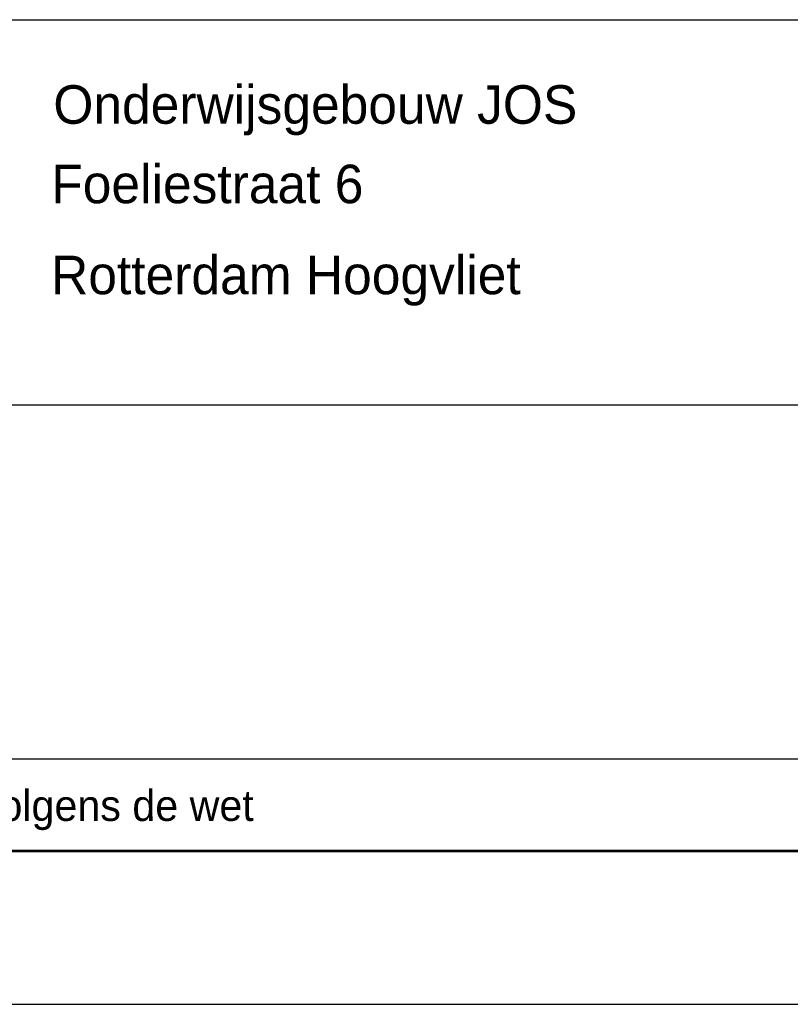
# Model space of a CAD drawing. Extents: x 0 to 84868, y 0 to 29700.
# Tile 31 of 50: x 69650 to 74651, y 0 to 6390. Entities that reach past the tile are written whole.
import ezdxf
from ezdxf.enums import TextEntityAlignment as Align

# ---------------------------------------------------------------- set-up
doc = ezdxf.new("R2010")
doc.units = 0
doc.header["$LTSCALE"] = 100
for name, color, linetype in [('00att025', 2, 'Continuous'), ('00att035', 3, 'Continuous'), ('00att050', 4, 'Continuous'), ('00kad025', 2, 'Continuous'), ('00kad070', 5, 'Continuous'), ('BL$2----', 7, 'Continuous'), ('BL$4----', 7, 'Continuous')]:
    doc.layers.add(name, color=color, linetype=linetype)
doc.styles.add('BURO-018', font='BUROFONT.shx', dxfattribs={"height": 180})
doc.styles.add('BURO-025', font='BUROFONT.shx', dxfattribs={"height": 250})
doc.styles.add('BURO-050', font='BUROFONT.shx', dxfattribs={"height": 500})

# ---------------------------------------------------------------- blocks, each defined once
blk = doc.blocks.new('A3-HOR')
at = {"layer": '00kad025', "linetype": 'Continuous'}
blk.add_line((0, 0), (420, 0), dxfattribs=at)
at = {"layer": '00kad070', "linetype": 'Continuous'}
blk.add_line((10, 10), (410, 10), dxfattribs=at)
blk = doc.blocks.new('STEMPEL GEERDIJK-NIEUW')
at = {"color": 5, "ltscale": 0.5}
for p, q in [((-209.9, 63.9), (-9.9, 63.9)), ((-209.9, 38.9), (-9.9, 38.9)), ((-9.9, 9.9), (-209.9, 9.9))]:
    blk.add_line(p, q, dxfattribs=at)
at = {"ltscale": 0.5}
blk.add_line((-84.9, 15.9), (-233.9, 15.9), dxfattribs=at)
at = {"color": 1, "ltscale": 0.5, "style": 'BURO-018'}
blk.add_text('OPMERKING :  Auteursrecht voorbehouden volgens de wet', height=2, dxfattribs=at).set_placement((-207.9, 11.9))
for tag, p in [('DIVERSEN', (-68.9, 28.9)), ('AANTALBLAD', (-22.9, 28.9))]:
    blk.add_attdef(tag, p, '', height=2, dxfattribs=at)
at = {"layer": '00att025', "color": 1, "linetype": 'Continuous', "style": 'BURO-018'}
for tag, p in [('WZ_GOEDC', (-230.84, 55.442)), ('WZ_GOEDA', (-218.863, 55.442)), ('WZ_GOEDB', (-225.315, 55.031)), ('WZ_INITSC', (-230.84, 40.332)), ('WZ_INITSB', (-224.737, 40.332)), ('WZ_INITSA', (-218.863, 40.332)), ('WZ_DATUMC', (-230.84, 17.774)), ('WZ_DATUMB', (-224.737, 17.774)), ('WZ_DATUMA', (-218.863, 17.774)), ('WZ_CODEC', (-230.84, 10.751)), ('WZ_CODEB', (-224.737, 10.751)), ('WZ_CODEA', (-218.863, 10.751))]:
    blk.add_attdef(tag, text='', height=1.8, rotation=90, dxfattribs=at).set_placement(p, align=Align.MIDDLE_LEFT)
at = {"layer": '00att025', "color": 1, "linetype": 'Continuous'}
for tag, p, height, style in [('TKSCHAAL', (-194.804, 59.901), 2, 'BURO-018'), ('PRDATUM', (-199.225, 49.917), 1.8, 'BURO-018'), ('PRPRLEID', (-179.438, 45.409), 1.8, 'BURO-018'), ('PROPDRGVR1', (-191.434, 32.851), 2.2, 'BURO-025'), ('TK1OMSCHR', (-191.287, 27.025), 2.2, 'BURO-025'), ('TK2OMSCHR', (-191.169, 20.919), 2.2, 'BURO-025'), ('TKFILE', (-63.112, 11.291), 2, 'BURO-018')]:
    blk.add_attdef(tag, p, '', height=height, dxfattribs=dict(at, style=style))
at = {"layer": '00att025', "color": 2, "linetype": 'Continuous'}
for tag, p, height, style in [('PRVRIJ5', (-150.129, 51.989), 2.5, 'BURO-025'), ('PRVRIJ6', (-150.142, 46.083), 2.5, 'BURO-025'), ('PRNUMMER', (-70.447, 33.854), 3.5, 'BURO-050'), ('TKFORMAAT', (-82.528, 17.509), 4, 'BURO-025')]:
    blk.add_attdef(tag, p, '', height=height, dxfattribs=dict(at, style=style))
at = {"layer": '00att025', "color": 1, "linetype": 'Continuous', "style": 'BURO-018'}
blk.add_attdef('TKINIT', text='', height=1.8, dxfattribs=at).set_placement((-179.711, 50.878), align=Align.MIDDLE_LEFT)
at = {"layer": '00att025', "color": 3, "linetype": 'Continuous', "ltscale": 25, "style": 'BURO-025'}
blk.add_attdef('TKFASE', text='', height=4, dxfattribs=at).set_placement((-71.405, 19.481), align=Align.MIDDLE_LEFT)
at = {"layer": '00att035', "color": 2, "linetype": 'Continuous', "style": 'BURO-025'}
blk.add_attdef('PROMSCHR', (-149.998, 57.146), '', height=2.5, dxfattribs=at)
at = {"layer": '00att050', "color": 2, "linetype": 'Continuous', "style": 'BURO-025'}
blk.add_attdef('TKTEKNR', text='', height=4, dxfattribs=at).set_placement((-19.639, 19.603), align=Align.MIDDLE_LEFT)

msp = doc.modelspace()

# ---------------------------------------------------------------- block references
at = {"layer": 'BL$2----', "xscale": 100, "yscale": 100}
msp.add_blockref('A3-HOR', (42868.1, 0), dxfattribs=at)
at = {"layer": 'BL$4----'}
ref = msp.add_blockref('STEMPEL GEERDIJK-NIEUW', (84868.1, 0), dxfattribs=dict(at, xscale=100, yscale=100))
ref.add_attrib('PROMSCHR', 'Onderwijsgebouw JOS', (69868.3, 5714.6), dxfattribs={"layer": '00att035', "color": 2, "linetype": 'Continuous', "height": 250, "style": 'BURO-025'})
ref.add_attrib('PRVRIJ5', 'Foeliestraat 6', (69855.2, 5198.9), dxfattribs={"layer": '00att025', "color": 2, "linetype": 'Continuous', "height": 250, "style": 'BURO-025'})
ref.add_attrib('PRVRIJ6', 'Rotterdam Hoogvliet', (69853.9, 4608.3), dxfattribs={"layer": '00att025', "color": 2, "linetype": 'Continuous', "height": 250, "style": 'BURO-025'})

doc.saveas('drawing.dxf')
